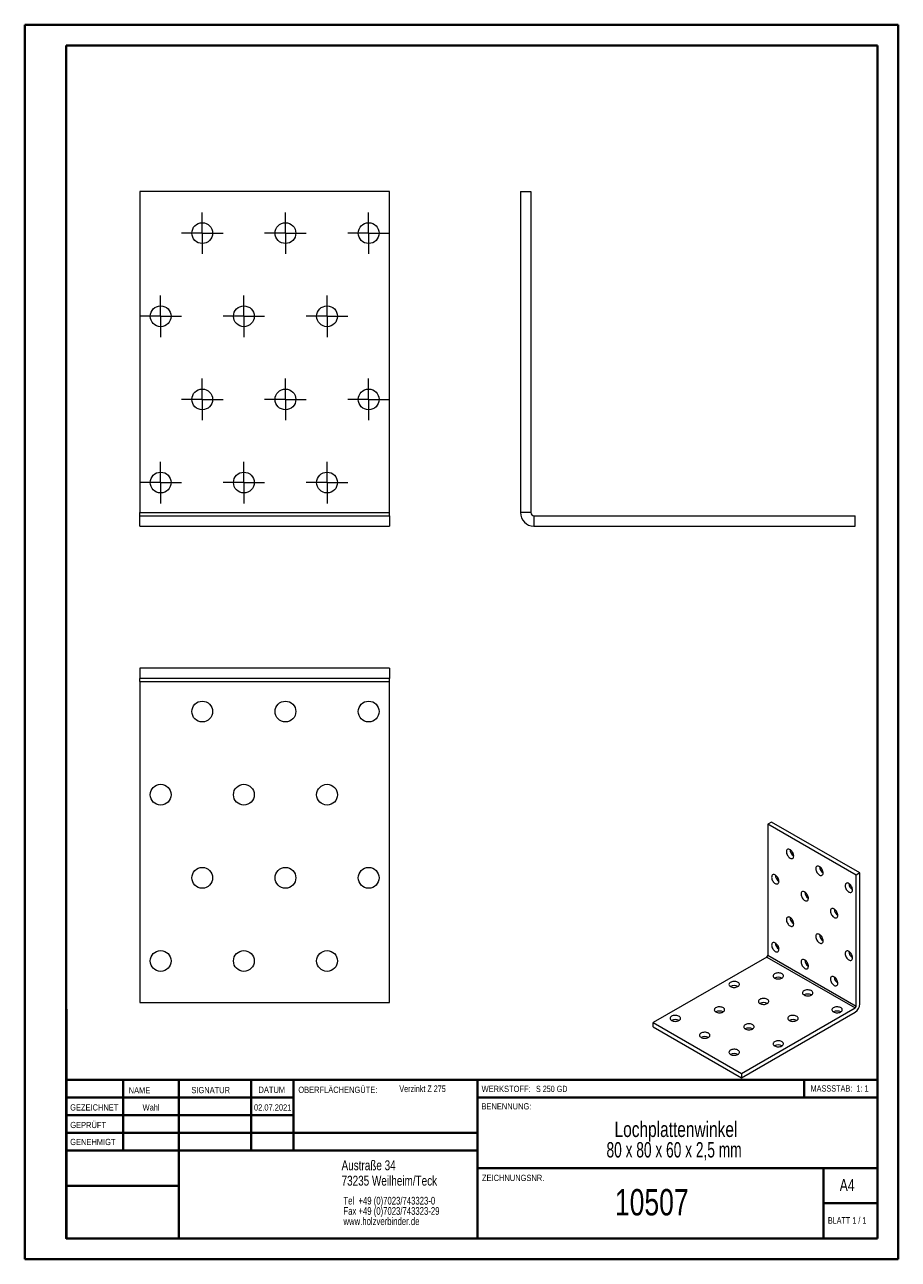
# Model space of a CAD drawing. Header units: millimetres. Extents: x 0 to 210, y 0 to 297.
import ezdxf

# ---------------------------------------------------------------- set-up
doc = ezdxf.new("R2010")
doc.units = ezdxf.units.MM
doc.styles.add('SLDTEXTSTYLE0', font='TXT', dxfattribs={"width": 0.75})
doc.styles.add('SLDTEXTSTYLE1', font='TXT', dxfattribs={"width": 0.681818})
doc.styles.add('SLDTEXTSTYLE2', font='TXT', dxfattribs={"width": 0.7})
doc.styles.add('SLDTEXTSTYLE3', font='TXT', dxfattribs={"width": 0.6875})
doc.styles.add('SLDTEXTSTYLE4', font='TXT', dxfattribs={"width": 0.666667})

# ---------------------------------------------------------------- blocks, each defined once
blk = doc.blocks.new('SW_NOTE_0')
at = {"color": 0, "linetype": 'Continuous', "lineweight": 0, "char_height": 1.8521, "attachment_point": 1, "style": 'SLDTEXTSTYLE0'}
for s, insert in [('Tel  +49 (0)7023/743323-0', (0, 2.39)), ('Fax +49 (0)7023/743323-29', (0, -0.08)), ('www.holzverbinder.de', (0, -2.55))]:
    blk.add_mtext(s, dxfattribs=dict(at, insert=insert))
blk = doc.blocks.new('SW_NOTE_1')
at = {"color": 0, "linetype": 'Continuous', "lineweight": 0, "char_height": 3.7042, "attachment_point": 2}
for s, insert, style in [('Lochplattenwinkel', (21.65, 4.77), 'SLDTEXTSTYLE0'), ('80 x 80 x 60 x 2,5 mm', (21.19, -0.16), 'SLDTEXTSTYLE4')]:
    blk.add_mtext(s, dxfattribs=dict(at, insert=insert, style=style))
blk = doc.blocks.new('SW_CENTERMARKSYMBOL_0')
at = {"color": 0, "linetype": 'Continuous', "lineweight": 0}
for p, q in [((0, 2.5), (0, 5)), ((-2.5, 0), (-5, 0)), ((0, 0), (-2.5, 0)), ((0, 0), (0, 2.5)), ((0, 0), (0, -2.5)), ((0, 0), (2.5, 0)), ((2.5, 0), (5, 0)), ((0, -2.5), (0, -5))]:
    blk.add_line(p, q, dxfattribs=at)
blk = doc.blocks.new('SW_CENTERMARKSYMBOL_1')
at = {"color": 0, "linetype": 'Continuous', "lineweight": 0}
for p, q in [((0, 2.5), (0, 5)), ((-2.5, 0), (-5, 0)), ((0, 0), (-2.5, 0)), ((0, 0), (0, 2.5)), ((0, 0), (0, -2.5)), ((0, 0), (2.5, 0)), ((2.5, 0), (5, 0)), ((0, -2.5), (0, -5))]:
    blk.add_line(p, q, dxfattribs=at)
blk = doc.blocks.new('SW_CENTERMARKSYMBOL_2')
at = {"color": 0, "linetype": 'Continuous', "lineweight": 0}
for p, q in [((0, 2.5), (0, 5)), ((-2.5, 0), (-5, 0)), ((0, 0), (-2.5, 0)), ((0, 0), (0, 2.5)), ((0, 0), (0, -2.5)), ((0, 0), (2.5, 0)), ((2.5, 0), (5, 0)), ((0, -2.5), (0, -5))]:
    blk.add_line(p, q, dxfattribs=at)
blk = doc.blocks.new('SW_CENTERMARKSYMBOL_3')
at = {"color": 0, "linetype": 'Continuous', "lineweight": 0}
for p, q in [((0, 2.5), (0, 5)), ((-2.5, 0), (-5, 0)), ((0, 0), (-2.5, 0)), ((0, 0), (0, 2.5)), ((0, 0), (0, -2.5)), ((0, 0), (2.5, 0)), ((2.5, 0), (5, 0)), ((0, -2.5), (0, -5))]:
    blk.add_line(p, q, dxfattribs=at)
blk = doc.blocks.new('SW_CENTERMARKSYMBOL_4')
at = {"color": 0, "linetype": 'Continuous', "lineweight": 0}
for p, q in [((0, 2.5), (0, 5)), ((-2.5, 0), (-5, 0)), ((0, 0), (-2.5, 0)), ((0, 0), (0, 2.5)), ((0, 0), (0, -2.5)), ((0, 0), (2.5, 0)), ((2.5, 0), (5, 0)), ((0, -2.5), (0, -5))]:
    blk.add_line(p, q, dxfattribs=at)
blk = doc.blocks.new('SW_CENTERMARKSYMBOL_5')
at = {"color": 0, "linetype": 'Continuous', "lineweight": 0}
for p, q in [((0, 2.5), (0, 5)), ((-2.5, 0), (-5, 0)), ((0, 0), (-2.5, 0)), ((0, 0), (0, 2.5)), ((0, 0), (0, -2.5)), ((0, 0), (2.5, 0)), ((2.5, 0), (5, 0)), ((0, -2.5), (0, -5))]:
    blk.add_line(p, q, dxfattribs=at)
blk = doc.blocks.new('SW_CENTERMARKSYMBOL_6')
at = {"color": 0, "linetype": 'Continuous', "lineweight": 0}
for p, q in [((0, 2.5), (0, 5)), ((-2.5, 0), (-5, 0)), ((0, 0), (-2.5, 0)), ((0, 0), (0, 2.5)), ((0, 0), (0, -2.5)), ((0, 0), (2.5, 0)), ((2.5, 0), (5, 0)), ((0, -2.5), (0, -5))]:
    blk.add_line(p, q, dxfattribs=at)
blk = doc.blocks.new('SW_CENTERMARKSYMBOL_7')
at = {"color": 0, "linetype": 'Continuous', "lineweight": 0}
for p, q in [((0, 2.5), (0, 5)), ((-2.5, 0), (-5, 0)), ((0, 0), (-2.5, 0)), ((0, 0), (0, 2.5)), ((0, 0), (0, -2.5)), ((0, 0), (2.5, 0)), ((2.5, 0), (5, 0)), ((0, -2.5), (0, -5))]:
    blk.add_line(p, q, dxfattribs=at)
blk = doc.blocks.new('SW_CENTERMARKSYMBOL_8')
at = {"color": 0, "linetype": 'Continuous', "lineweight": 0}
for p, q in [((0, 2.5), (0, 5)), ((-2.5, 0), (-5, 0)), ((0, 0), (-2.5, 0)), ((0, 0), (0, 2.5)), ((0, 0), (0, -2.5)), ((0, 0), (2.5, 0)), ((2.5, 0), (5, 0)), ((0, -2.5), (0, -5))]:
    blk.add_line(p, q, dxfattribs=at)
blk = doc.blocks.new('SW_CENTERMARKSYMBOL_9')
at = {"color": 0, "linetype": 'Continuous', "lineweight": 0}
for p, q in [((0, 2.5), (0, 5)), ((-2.5, 0), (-5, 0)), ((0, 0), (-2.5, 0)), ((0, 0), (0, 2.5)), ((0, 0), (0, -2.5)), ((0, 0), (2.5, 0)), ((2.5, 0), (5, 0)), ((0, -2.5), (0, -5))]:
    blk.add_line(p, q, dxfattribs=at)
blk = doc.blocks.new('SW_CENTERMARKSYMBOL_10')
at = {"color": 0, "linetype": 'Continuous', "lineweight": 0}
for p, q in [((0, 2.5), (0, 5)), ((-2.5, 0), (-5, 0)), ((0, 0), (-2.5, 0)), ((0, 0), (0, 2.5)), ((0, 0), (0, -2.5)), ((0, 0), (2.5, 0)), ((2.5, 0), (5, 0)), ((0, -2.5), (0, -5))]:
    blk.add_line(p, q, dxfattribs=at)
blk = doc.blocks.new('SW_CENTERMARKSYMBOL_11')
at = {"color": 0, "linetype": 'Continuous', "lineweight": 0}
for p, q in [((0, 2.5), (0, 5)), ((-2.5, 0), (-5, 0)), ((0, 0), (-2.5, 0)), ((0, 0), (0, 2.5)), ((0, 0), (0, -2.5)), ((0, 0), (2.5, 0)), ((2.5, 0), (5, 0)), ((0, -2.5), (0, -5))]:
    blk.add_line(p, q, dxfattribs=at)

msp = doc.modelspace()

# ---------------------------------------------------------------- linework, layer by layer
at = {"color": 7, "linetype": 'Continuous', "lineweight": 40}
for p, q in [((0.08, 0.21), (0.08, 297.21)), ((0.08, 297.21), (210.08, 297.21)), ((210.08, 0.21), (210.08, 297.21)), ((210.08, 292.21), (210.08, 297.21)), ((10.08, 292.21), (205.08, 292.21)), ((10.08, 5.21), (10.08, 292.21)), ((205.08, 5.21), (205.08, 292.21)), ((10.11, 60.37), (10.11, 5.12)), ((205.08, 43.37), (10.11, 43.37)), ((23.71, 43.37), (23.71, 26.37)), ((37.1, 43.37), (37.1, 5.12)), ((54.51, 43.37), (54.51, 26.37)), ((64.71, 26.37), (64.71, 43.37)), ((108.91, 43.37), (108.91, 5.12)), ((187.47, 39.12), (187.47, 43.37)), ((64.71, 39.1), (10.11, 39.1)), ((205.08, 39.12), (108.91, 39.12)), ((64.71, 34.87), (10.11, 34.87)), ((108.91, 30.62), (10.11, 30.62)), ((108.91, 26.37), (10.11, 26.37)), ((108.91, 22.12), (205.08, 22.12)), ((192.08, 5.21), (192.08, 22.21)), ((37.1, 17.87), (10.11, 17.87)), ((10.11, 13.71), (10.08, 13.71)), ((205.08, 13.71), (192.08, 13.71)), ((10.11, 9.46), (10.08, 9.46)), ((10.08, 5.21), (205.08, 5.21)), ((205.08, 5.21), (180.99, 5.21)), ((0.08, 0.21), (210.08, 0.21))]:
    msp.add_line(p, q, dxfattribs=at)
at = {"color": 7, "linetype": 'Continuous', "lineweight": 15}
for p, q in [((27.76, 257.07), (27.76, 179.84)), ((87.76, 257.07), (27.76, 257.07)), ((87.76, 179.84), (87.76, 257.07)), ((119.25, 257.07), (119.25, 179.84)), ((119.25, 257.07), (121.75, 257.07)), ((121.75, 257.07), (121.75, 179.84)), ((27.76, 179.84), (87.76, 179.84)), ((27.76, 179.1), (27.76, 179.84)), ((27.76, 179.1), (87.76, 179.1)), ((27.76, 176.6), (27.76, 179.1)), ((87.76, 179.1), (87.76, 179.84)), ((87.76, 179.1), (87.76, 176.6)), ((121.75, 179.84), (119.25, 179.84)), ((122.48, 179.1), (122.48, 176.6)), ((122.48, 179.1), (199.71, 179.1)), ((199.71, 176.6), (199.71, 179.1)), ((27.76, 176.6), (87.76, 176.6)), ((122.48, 176.6), (199.71, 176.6)), ((87.76, 142.44), (27.76, 142.44)), ((27.76, 142.44), (27.76, 139.94)), ((87.76, 139.94), (27.76, 139.94)), ((27.76, 139.2), (27.76, 139.94)), ((87.76, 142.44), (87.76, 139.94)), ((87.76, 139.2), (87.76, 139.94)), ((27.76, 139.2), (87.76, 139.2)), ((27.76, 139.2), (27.76, 61.98)), ((87.76, 61.98), (87.76, 139.2)), ((179.63, 105.41), (178.74, 104.9)), ((199.96, 92.66), (178.74, 104.9)), ((178.74, 104.9), (178.74, 73.37)), ((200.84, 93.17), (179.63, 105.41)), ((200.84, 93.17), (199.96, 92.66)), ((199.96, 61.13), (199.96, 92.66)), ((200.84, 61.64), (200.84, 93.17)), ((178.48, 72.92), (151.18, 57.16)), ((178.48, 72.92), (199.7, 60.68)), ((178.74, 73.37), (199.96, 61.13)), ((27.76, 61.98), (87.76, 61.98)), ((172.39, 44.92), (199.7, 60.68)), ((172.39, 43.9), (199.7, 59.66)), ((151.18, 57.16), (172.39, 44.92)), ((151.18, 56.14), (151.18, 57.16)), ((151.18, 56.14), (172.39, 43.9)), ((172.39, 44.92), (172.39, 43.9))]:
    msp.add_line(p, q, dxfattribs=at)
at = {"color": 7, "linetype": 'Continuous', "lineweight": 0}
for p, q in [((64.71, 39.12), (10.11, 39.12)), ((23.71, 5.21), (23.71, 5.12)), ((54.51, 5.21), (54.51, 5.12))]:
    msp.add_line(p, q, dxfattribs=at)
at = {"color": 7, "linetype": 'Continuous', "lineweight": 15, "flags": 128}
for points in [[(184.05, 96.74), (184.22, 96.66), (184.38, 96.62), (184.53, 96.62), (184.66, 96.67), (184.77, 96.75), (184.85, 96.87), (184.91, 97.02), (184.93, 97.2), (184.92, 97.4), (184.88, 97.61), (184.81, 97.83), (184.72, 98.04), (184.59, 98.25), (184.45, 98.43), (184.3, 98.59), (184.13, 98.73), (183.96, 98.82), (183.8, 98.88), (183.64, 98.9), (183.5, 98.88), (183.38, 98.81), (183.28, 98.71), (183.21, 98.58), (183.17, 98.41), (183.17, 98.22), (183.19, 98.01), (183.24, 97.8), (183.33, 97.58), (183.44, 97.37), (183.57, 97.18), (183.72, 97), (183.88, 96.85), (184.05, 96.74)], [(180.51, 90.61), (180.68, 90.54), (180.84, 90.5), (180.99, 90.5), (181.12, 90.54), (181.23, 90.63), (181.32, 90.75), (181.37, 90.9), (181.4, 91.08), (181.39, 91.28), (181.35, 91.49), (181.28, 91.7), (181.18, 91.92), (181.06, 92.12), (180.92, 92.31), (180.76, 92.47), (180.6, 92.6), (180.43, 92.7), (180.26, 92.76), (180.11, 92.78), (179.97, 92.75), (179.84, 92.69), (179.75, 92.59), (179.68, 92.45), (179.64, 92.29), (179.63, 92.1), (179.65, 91.89), (179.71, 91.68), (179.79, 91.46), (179.9, 91.25), (180.03, 91.05), (180.18, 90.88), (180.35, 90.73), (180.51, 90.61)], [(191.12, 92.66), (191.29, 92.58), (191.45, 92.54), (191.6, 92.54), (191.73, 92.59), (191.84, 92.67), (191.92, 92.79), (191.98, 92.94), (192, 93.12), (191.99, 93.32), (191.95, 93.53), (191.88, 93.75), (191.79, 93.96), (191.67, 94.16), (191.52, 94.35), (191.37, 94.51), (191.2, 94.64), (191.04, 94.74), (190.87, 94.8), (190.71, 94.82), (190.57, 94.79), (190.45, 94.73), (190.35, 94.63), (190.28, 94.49), (190.24, 94.33), (190.24, 94.14), (190.26, 93.93), (190.32, 93.72), (190.4, 93.5), (190.51, 93.29), (190.64, 93.09), (190.79, 92.92), (190.95, 92.77), (191.12, 92.66)], [(198.19, 88.57), (198.36, 88.5), (198.52, 88.46), (198.67, 88.46), (198.8, 88.5), (198.91, 88.59), (198.99, 88.71), (199.05, 88.86), (199.07, 89.04), (199.06, 89.24), (199.03, 89.45), (198.96, 89.66), (198.86, 89.88), (198.74, 90.08), (198.6, 90.27), (198.44, 90.43), (198.27, 90.56), (198.11, 90.66), (197.94, 90.72), (197.79, 90.74), (197.64, 90.71), (197.52, 90.65), (197.42, 90.55), (197.35, 90.41), (197.32, 90.25), (197.31, 90.06), (197.33, 89.85), (197.39, 89.64), (197.47, 89.42), (197.58, 89.21), (197.71, 89.01), (197.86, 88.84), (198.02, 88.69), (198.19, 88.57)], [(187.58, 86.53), (187.75, 86.45), (187.91, 86.42), (188.06, 86.42), (188.19, 86.46), (188.3, 86.55), (188.39, 86.66), (188.44, 86.82), (188.47, 86.99), (188.46, 87.19), (188.42, 87.4), (188.35, 87.62), (188.25, 87.84), (188.13, 88.04), (187.99, 88.23), (187.83, 88.39), (187.67, 88.52), (187.5, 88.62), (187.33, 88.68), (187.18, 88.69), (187.04, 88.67), (186.92, 88.61), (186.82, 88.51), (186.75, 88.37), (186.71, 88.2), (186.7, 88.01), (186.72, 87.81), (186.78, 87.59), (186.86, 87.38), (186.97, 87.17), (187.11, 86.97), (187.26, 86.79), (187.42, 86.65), (187.58, 86.53)], [(194.65, 82.45), (194.82, 82.37), (194.98, 82.33), (195.13, 82.34), (195.26, 82.38), (195.37, 82.46), (195.46, 82.58), (195.51, 82.73), (195.54, 82.91), (195.53, 83.11), (195.49, 83.32), (195.42, 83.54), (195.32, 83.75), (195.2, 83.96), (195.06, 84.14), (194.9, 84.31), (194.74, 84.44), (194.57, 84.54), (194.41, 84.59), (194.25, 84.61), (194.11, 84.59), (193.99, 84.52), (193.89, 84.42), (193.82, 84.29), (193.78, 84.12), (193.77, 83.93), (193.8, 83.73), (193.85, 83.51), (193.93, 83.29), (194.04, 83.08), (194.18, 82.89), (194.33, 82.71), (194.49, 82.57), (194.65, 82.45)], [(184.05, 80.41), (184.22, 80.33), (184.38, 80.29), (184.53, 80.29), (184.66, 80.34), (184.77, 80.42), (184.85, 80.54), (184.91, 80.69), (184.93, 80.87), (184.92, 81.07), (184.88, 81.28), (184.81, 81.5), (184.72, 81.71), (184.59, 81.92), (184.45, 82.1), (184.3, 82.26), (184.13, 82.4), (183.96, 82.49), (183.8, 82.55), (183.64, 82.57), (183.5, 82.55), (183.38, 82.48), (183.28, 82.38), (183.21, 82.24), (183.17, 82.08), (183.17, 81.89), (183.19, 81.68), (183.24, 81.47), (183.33, 81.25), (183.44, 81.04), (183.57, 80.85), (183.72, 80.67), (183.88, 80.52), (184.05, 80.41)], [(191.12, 76.33), (191.29, 76.25), (191.45, 76.21), (191.6, 76.21), (191.73, 76.26), (191.84, 76.34), (191.92, 76.46), (191.98, 76.61), (192, 76.79), (191.99, 76.99), (191.95, 77.2), (191.88, 77.41), (191.79, 77.63), (191.67, 77.83), (191.52, 78.02), (191.37, 78.18), (191.2, 78.31), (191.04, 78.41), (190.87, 78.47), (190.71, 78.49), (190.57, 78.46), (190.45, 78.4), (190.35, 78.3), (190.28, 78.16), (190.24, 78), (190.24, 77.81), (190.26, 77.6), (190.32, 77.39), (190.4, 77.17), (190.51, 76.96), (190.64, 76.76), (190.79, 76.59), (190.95, 76.44), (191.12, 76.33)], [(180.51, 74.28), (180.68, 74.21), (180.84, 74.17), (180.99, 74.17), (181.12, 74.21), (181.23, 74.3), (181.32, 74.42), (181.37, 74.57), (181.4, 74.75), (181.39, 74.94), (181.35, 75.16), (181.28, 75.37), (181.18, 75.59), (181.06, 75.79), (180.92, 75.98), (180.76, 76.14), (180.6, 76.27), (180.43, 76.37), (180.26, 76.43), (180.11, 76.45), (179.97, 76.42), (179.84, 76.36), (179.75, 76.26), (179.68, 76.12), (179.64, 75.95), (179.63, 75.77), (179.65, 75.56), (179.71, 75.34), (179.79, 75.13), (179.9, 74.92), (180.03, 74.72), (180.18, 74.55), (180.35, 74.4), (180.51, 74.28)], [(198.19, 72.24), (198.36, 72.17), (198.52, 72.13), (198.67, 72.13), (198.8, 72.17), (198.91, 72.26), (198.99, 72.38), (199.05, 72.53), (199.07, 72.71), (199.06, 72.9), (199.03, 73.12), (198.96, 73.33), (198.86, 73.55), (198.74, 73.75), (198.6, 73.94), (198.44, 74.1), (198.27, 74.23), (198.11, 74.33), (197.94, 74.39), (197.79, 74.41), (197.64, 74.38), (197.52, 74.32), (197.42, 74.22), (197.35, 74.08), (197.32, 73.91), (197.31, 73.73), (197.33, 73.52), (197.39, 73.3), (197.47, 73.09), (197.58, 72.88), (197.71, 72.68), (197.86, 72.51), (198.02, 72.36), (198.19, 72.24)], [(187.58, 70.2), (187.75, 70.12), (187.91, 70.08), (188.06, 70.09), (188.19, 70.13), (188.3, 70.21), (188.39, 70.33), (188.44, 70.49), (188.47, 70.66), (188.46, 70.86), (188.42, 71.07), (188.35, 71.29), (188.25, 71.5), (188.13, 71.71), (187.99, 71.9), (187.83, 72.06), (187.67, 72.19), (187.5, 72.29), (187.33, 72.35), (187.18, 72.36), (187.04, 72.34), (186.92, 72.28), (186.82, 72.17), (186.75, 72.04), (186.71, 71.87), (186.7, 71.68), (186.72, 71.48), (186.78, 71.26), (186.86, 71.05), (186.97, 70.84), (187.11, 70.64), (187.26, 70.46), (187.42, 70.32), (187.58, 70.2)], [(180.35, 67.88), (180.53, 67.79), (180.74, 67.72), (180.97, 67.68), (181.2, 67.67), (181.44, 67.68), (181.67, 67.71), (181.88, 67.77), (182.07, 67.85), (182.23, 67.96), (182.36, 68.07), (182.44, 68.2), (182.48, 68.34), (182.47, 68.47), (182.42, 68.61), (182.33, 68.73), (182.2, 68.85), (182.03, 68.94), (181.83, 69.02), (181.61, 69.07), (181.38, 69.1), (181.14, 69.11), (180.91, 69.08), (180.69, 69.04), (180.48, 68.97), (180.31, 68.87), (180.17, 68.76), (180.06, 68.64), (180, 68.51), (179.98, 68.37), (180.01, 68.23), (180.08, 68.1), (180.2, 67.98), (180.35, 67.88)], [(169.74, 65.84), (169.93, 65.75), (170.13, 65.68), (170.36, 65.64), (170.6, 65.63), (170.83, 65.63), (171.06, 65.67), (171.28, 65.73), (171.47, 65.81), (171.63, 65.91), (171.75, 66.03), (171.83, 66.16), (171.87, 66.3), (171.87, 66.43), (171.82, 66.57), (171.72, 66.69), (171.59, 66.81), (171.42, 66.9), (171.23, 66.98), (171.01, 67.03), (170.77, 67.06), (170.54, 67.07), (170.3, 67.04), (170.08, 67), (169.88, 66.92), (169.7, 66.83), (169.56, 66.72), (169.46, 66.6), (169.39, 66.47), (169.38, 66.33), (169.41, 66.19), (169.48, 66.06), (169.59, 65.94), (169.74, 65.84)], [(194.65, 66.12), (194.82, 66.04), (194.98, 66), (195.13, 66.01), (195.26, 66.05), (195.37, 66.13), (195.46, 66.25), (195.51, 66.4), (195.54, 66.58), (195.53, 66.78), (195.49, 66.99), (195.42, 67.21), (195.32, 67.42), (195.2, 67.63), (195.06, 67.81), (194.9, 67.98), (194.74, 68.11), (194.57, 68.2), (194.41, 68.26), (194.25, 68.28), (194.11, 68.26), (193.99, 68.19), (193.89, 68.09), (193.82, 67.96), (193.78, 67.79), (193.77, 67.6), (193.8, 67.4), (193.85, 67.18), (193.93, 66.96), (194.04, 66.75), (194.18, 66.56), (194.33, 66.38), (194.49, 66.23), (194.65, 66.12)], [(176.81, 61.75), (177, 61.67), (177.21, 61.6), (177.43, 61.56), (177.67, 61.54), (177.9, 61.55), (178.13, 61.59), (178.35, 61.65), (178.54, 61.73), (178.7, 61.83), (178.82, 61.95), (178.9, 62.08), (178.94, 62.21), (178.94, 62.35), (178.89, 62.48), (178.79, 62.61), (178.66, 62.72), (178.49, 62.82), (178.3, 62.9), (178.08, 62.95), (177.85, 62.98), (177.61, 62.98), (177.37, 62.96), (177.15, 62.91), (176.95, 62.84), (176.77, 62.75), (176.63, 62.64), (176.53, 62.52), (176.46, 62.38), (176.45, 62.25), (176.48, 62.11), (176.55, 61.98), (176.66, 61.86), (176.81, 61.75)], [(187.42, 63.8), (187.6, 63.71), (187.81, 63.64), (188.04, 63.6), (188.27, 63.58), (188.51, 63.59), (188.74, 63.63), (188.95, 63.69), (189.14, 63.77), (189.3, 63.87), (189.43, 63.99), (189.51, 64.12), (189.55, 64.25), (189.55, 64.39), (189.49, 64.53), (189.4, 64.65), (189.27, 64.76), (189.1, 64.86), (188.9, 64.94), (188.68, 64.99), (188.45, 65.02), (188.21, 65.03), (187.98, 65), (187.76, 64.95), (187.56, 64.88), (187.38, 64.79), (187.24, 64.68), (187.13, 64.56), (187.07, 64.43), (187.05, 64.29), (187.08, 64.15), (187.16, 64.02), (187.27, 63.9), (187.42, 63.8)], [(166.21, 59.71), (166.39, 59.63), (166.6, 59.56), (166.83, 59.52), (167.06, 59.5), (167.3, 59.51), (167.53, 59.55), (167.74, 59.61), (167.93, 59.69), (168.09, 59.79), (168.22, 59.91), (168.3, 60.04), (168.34, 60.17), (168.33, 60.31), (168.28, 60.44), (168.19, 60.57), (168.05, 60.68), (167.89, 60.78), (167.69, 60.86), (167.47, 60.91), (167.24, 60.94), (167, 60.94), (166.77, 60.92), (166.54, 60.87), (166.34, 60.8), (166.17, 60.71), (166.02, 60.6), (165.92, 60.48), (165.86, 60.34), (165.84, 60.21), (165.87, 60.07), (165.94, 59.94), (166.06, 59.82), (166.21, 59.71)], [(194.49, 59.71), (194.67, 59.63), (194.88, 59.56), (195.11, 59.52), (195.35, 59.5), (195.58, 59.51), (195.81, 59.55), (196.03, 59.61), (196.22, 59.69), (196.38, 59.79), (196.5, 59.91), (196.58, 60.04), (196.62, 60.17), (196.62, 60.31), (196.57, 60.44), (196.47, 60.57), (196.34, 60.68), (196.17, 60.78), (195.97, 60.86), (195.76, 60.91), (195.52, 60.94), (195.29, 60.94), (195.05, 60.92), (194.83, 60.87), (194.63, 60.8), (194.45, 60.71), (194.31, 60.6), (194.2, 60.48), (194.14, 60.34), (194.13, 60.21), (194.15, 60.07), (194.23, 59.94), (194.34, 59.82), (194.49, 59.71)], [(155.6, 57.67), (155.78, 57.58), (155.99, 57.52), (156.22, 57.48), (156.45, 57.46), (156.69, 57.47), (156.92, 57.51), (157.13, 57.57), (157.33, 57.65), (157.49, 57.75), (157.61, 57.87), (157.69, 58), (157.73, 58.13), (157.73, 58.27), (157.67, 58.4), (157.58, 58.53), (157.45, 58.64), (157.28, 58.74), (157.08, 58.82), (156.86, 58.87), (156.63, 58.9), (156.4, 58.9), (156.16, 58.88), (155.94, 58.83), (155.74, 58.76), (155.56, 58.67), (155.42, 58.56), (155.31, 58.43), (155.25, 58.3), (155.23, 58.17), (155.26, 58.03), (155.34, 57.9), (155.45, 57.78), (155.6, 57.67)], [(173.28, 55.63), (173.46, 55.54), (173.67, 55.48), (173.9, 55.44), (174.13, 55.42), (174.37, 55.43), (174.6, 55.47), (174.81, 55.53), (175, 55.61), (175.16, 55.71), (175.29, 55.83), (175.37, 55.95), (175.41, 56.09), (175.4, 56.23), (175.35, 56.36), (175.26, 56.49), (175.13, 56.6), (174.96, 56.7), (174.76, 56.77), (174.54, 56.83), (174.31, 56.86), (174.07, 56.86), (173.84, 56.84), (173.62, 56.79), (173.41, 56.72), (173.24, 56.63), (173.09, 56.52), (172.99, 56.39), (172.93, 56.26), (172.91, 56.12), (172.94, 55.99), (173.01, 55.86), (173.13, 55.74), (173.28, 55.63)], [(183.88, 57.67), (184.07, 57.58), (184.28, 57.52), (184.5, 57.48), (184.74, 57.46), (184.98, 57.47), (185.21, 57.51), (185.42, 57.57), (185.61, 57.65), (185.77, 57.75), (185.89, 57.87), (185.98, 58), (186.02, 58.13), (186.01, 58.27), (185.96, 58.4), (185.87, 58.53), (185.73, 58.64), (185.56, 58.74), (185.37, 58.82), (185.15, 58.87), (184.92, 58.9), (184.68, 58.9), (184.45, 58.88), (184.22, 58.83), (184.02, 58.76), (183.84, 58.67), (183.7, 58.56), (183.6, 58.43), (183.54, 58.3), (183.52, 58.17), (183.55, 58.03), (183.62, 57.9), (183.73, 57.78), (183.88, 57.67)], [(162.67, 53.59), (162.85, 53.5), (163.06, 53.44), (163.29, 53.4), (163.53, 53.38), (163.76, 53.39), (163.99, 53.42), (164.21, 53.48), (164.4, 53.57), (164.56, 53.67), (164.68, 53.79), (164.76, 53.91), (164.8, 54.05), (164.8, 54.19), (164.75, 54.32), (164.65, 54.45), (164.52, 54.56), (164.35, 54.66), (164.15, 54.73), (163.94, 54.79), (163.7, 54.82), (163.47, 54.82), (163.23, 54.8), (163.01, 54.75), (162.81, 54.68), (162.63, 54.59), (162.49, 54.48), (162.38, 54.35), (162.32, 54.22), (162.31, 54.08), (162.33, 53.95), (162.41, 53.82), (162.52, 53.7), (162.67, 53.59)], [(169.74, 49.51), (169.93, 49.42), (170.13, 49.35), (170.36, 49.31), (170.6, 49.3), (170.83, 49.31), (171.06, 49.34), (171.28, 49.4), (171.47, 49.48), (171.63, 49.59), (171.75, 49.7), (171.83, 49.83), (171.87, 49.97), (171.87, 50.1), (171.82, 50.24), (171.72, 50.36), (171.59, 50.48), (171.42, 50.57), (171.23, 50.65), (171.01, 50.71), (170.77, 50.73), (170.54, 50.74), (170.3, 50.72), (170.08, 50.67), (169.88, 50.6), (169.7, 50.5), (169.56, 50.39), (169.46, 50.27), (169.39, 50.14), (169.38, 50), (169.41, 49.86), (169.48, 49.73), (169.59, 49.61), (169.74, 49.51)], [(180.35, 51.55), (180.53, 51.46), (180.74, 51.4), (180.97, 51.35), (181.2, 51.34), (181.44, 51.35), (181.67, 51.38), (181.88, 51.44), (182.07, 51.53), (182.23, 51.63), (182.36, 51.74), (182.44, 51.87), (182.48, 52.01), (182.47, 52.15), (182.42, 52.28), (182.33, 52.41), (182.2, 52.52), (182.03, 52.62), (181.83, 52.69), (181.61, 52.75), (181.38, 52.78), (181.14, 52.78), (180.91, 52.76), (180.69, 52.71), (180.48, 52.64), (180.31, 52.54), (180.17, 52.43), (180.06, 52.31), (180, 52.18), (179.98, 52.04), (180.01, 51.91), (180.08, 51.78), (180.2, 51.65), (180.35, 51.55)]]:
    msp.add_lwpolyline(points, dxfattribs=at)
at = {"color": 7, "linetype": 'Continuous', "lineweight": 15}
for centre in [(42.76, 247.07), (62.76, 247.07), (82.76, 247.07), (32.76, 227.07), (52.76, 227.07), (72.76, 227.07), (42.76, 207.07), (62.76, 207.07), (82.76, 207.07), (32.76, 187.07), (52.76, 187.07), (72.76, 187.07), (42.76, 131.98), (62.76, 131.98), (82.76, 131.98), (32.76, 111.98), (52.76, 111.98), (72.76, 111.98), (42.76, 91.98), (62.76, 91.98), (82.76, 91.98), (32.76, 71.98), (52.76, 71.98), (72.76, 71.98)]:
    msp.add_circle(centre, 2.5, dxfattribs=at)
for centre, radius, start, end in [((122.48, 179.84), 3.24, 180, 270), ((122.48, 179.84), 0.737, 180, 270), ((185.95, 98.86), 1.9, 182.3504, 237.6442), ((182.42, 92.73), 1.9, 182.3504, 237.6442), ((193.02, 94.78), 1.9, 182.3504, 237.6442), ((200.09, 90.69), 1.9, 182.3504, 237.6442), ((189.49, 88.65), 1.9, 182.3504, 237.6442), ((196.56, 84.57), 1.9, 182.3504, 237.6442), ((185.95, 82.53), 1.9, 182.3504, 237.6442), ((193.02, 78.45), 1.9, 182.3504, 237.6442), ((182.42, 76.4), 1.9, 182.3504, 237.6442), ((200.09, 74.36), 1.9, 182.3504, 237.6442), ((178.18, 73.4), 0.566, 302.6055, 357.3945), ((189.49, 72.32), 1.9, 182.3504, 237.6442), ((170.63, 64.15), 1.91, 62.3724, 117.6276), ((181.23, 66.19), 1.91, 62.3724, 117.6276), ((196.56, 68.24), 1.9, 182.3504, 237.6442), ((188.3, 62.11), 1.91, 62.3724, 117.6276), ((167.09, 58.02), 1.91, 62.3724, 117.6276), ((177.7, 60.07), 1.91, 62.3724, 117.6276), ((195.38, 58.02), 1.91, 62.3724, 117.6276), ((198.37, 61.75), 2.48, 302.4764, 357.5236), ((199.39, 61.15), 0.566, 302.6055, 357.3945), ((156.48, 55.98), 1.91, 62.3724, 117.6276), ((184.77, 55.98), 1.91, 62.3724, 117.6276), ((163.56, 51.9), 1.91, 62.3724, 117.6276), ((174.16, 53.94), 1.91, 62.3724, 117.6276), ((181.23, 49.86), 1.91, 62.3724, 117.6276), ((170.63, 47.82), 1.91, 62.3724, 117.6276)]:
    msp.add_arc(centre, radius, start, end, dxfattribs=at)

# ---------------------------------------------------------------- block references
at = {"color": 7, "linetype": 'Continuous', "lineweight": 0}
for name, p in [('SW_CENTERMARKSYMBOL_0', (42.76, 247.07)), ('SW_CENTERMARKSYMBOL_1', (62.76, 247.07)), ('SW_CENTERMARKSYMBOL_2', (82.76, 247.07)), ('SW_CENTERMARKSYMBOL_3', (32.76, 227.07)), ('SW_CENTERMARKSYMBOL_7', (52.76, 227.07)), ('SW_CENTERMARKSYMBOL_8', (72.76, 227.07)), ('SW_CENTERMARKSYMBOL_4', (42.76, 207.07)), ('SW_CENTERMARKSYMBOL_5', (62.76, 207.07)), ('SW_CENTERMARKSYMBOL_6', (82.76, 207.07)), ('SW_CENTERMARKSYMBOL_9', (32.76, 187.07)), ('SW_CENTERMARKSYMBOL_10', (52.76, 187.07)), ('SW_CENTERMARKSYMBOL_11', (72.76, 187.07)), ('SW_NOTE_1', (134.99, 28.57)), ('SW_NOTE_0', (76.7, 12.85))]:
    msp.add_blockref(name, p, dxfattribs=at)

# ---------------------------------------------------------------- texts
for s, insert, char_height, attachment_point, style in [('NAME', (25.07, 41.62), 1.5, 1, 'SLDTEXTSTYLE0'), ('SIGNATUR', (40.14, 41.68), 1.5, 1, 'SLDTEXTSTYLE0'), ('DATUM', (56.28, 41.74), 1.5, 1, 'SLDTEXTSTYLE0'), ('OBERFLÄCHENGÜTE:', (65.86, 41.74), 1.5, 1, 'SLDTEXTSTYLE0'), ('Verzinkt Z 275', (90.14, 42.03), 1.5875, 1, 'SLDTEXTSTYLE0'), ('WERKSTOFF:', (109.91, 41.96), 1.5, 1, 'SLDTEXTSTYLE0'), ('S 250 GD', (122.99, 41.96), 1.5, 1, 'SLDTEXTSTYLE3'), ('MASSSTAB:  1: 1', (188.99, 42.07), 1.5, 1, 'SLDTEXTSTYLE2'), ('GEZEICHNET', (11, 37.51), 1.5, 1, 'SLDTEXTSTYLE0'), ('Wahl', (30.46, 37.5), 1.499, 2, 'SLDTEXTSTYLE0'), ('02.07.2021', (59.69, 37.5), 1.499, 2, 'SLDTEXTSTYLE0'), ('BENENNUNG:', (109.88, 37.77), 1.5, 1, 'SLDTEXTSTYLE0'), ('GEPRÜFT', (11.03, 33.28), 1.5, 1, 'SLDTEXTSTYLE0'), ('GENEHMIGT', (11.02, 29.19), 1.5, 1, 'SLDTEXTSTYLE0'), ('Austraße 34', (76.25, 24.02), 2.3813, 1, 'SLDTEXTSTYLE0'), ('73235 Weilheim/Teck', (76.25, 20.32), 2.3813, 1, 'SLDTEXTSTYLE0'), ('ZEICHNUNGSNR.', (110, 20.55), 1.5, 1, 'SLDTEXTSTYLE0'), ('A4', (196, 19.52), 2.91, 1, 'SLDTEXTSTYLE0'), ('10507', (150.82, 17.12), 6.35, 2, 'SLDTEXTSTYLE0'), ('BLATT 1 / 1', (193.16, 10.36), 1.5875, 1, 'SLDTEXTSTYLE1')]:
    msp.add_mtext(s, dxfattribs=dict(at, insert=insert, char_height=char_height, attachment_point=attachment_point, style=style))

doc.saveas('drawing.dxf')
